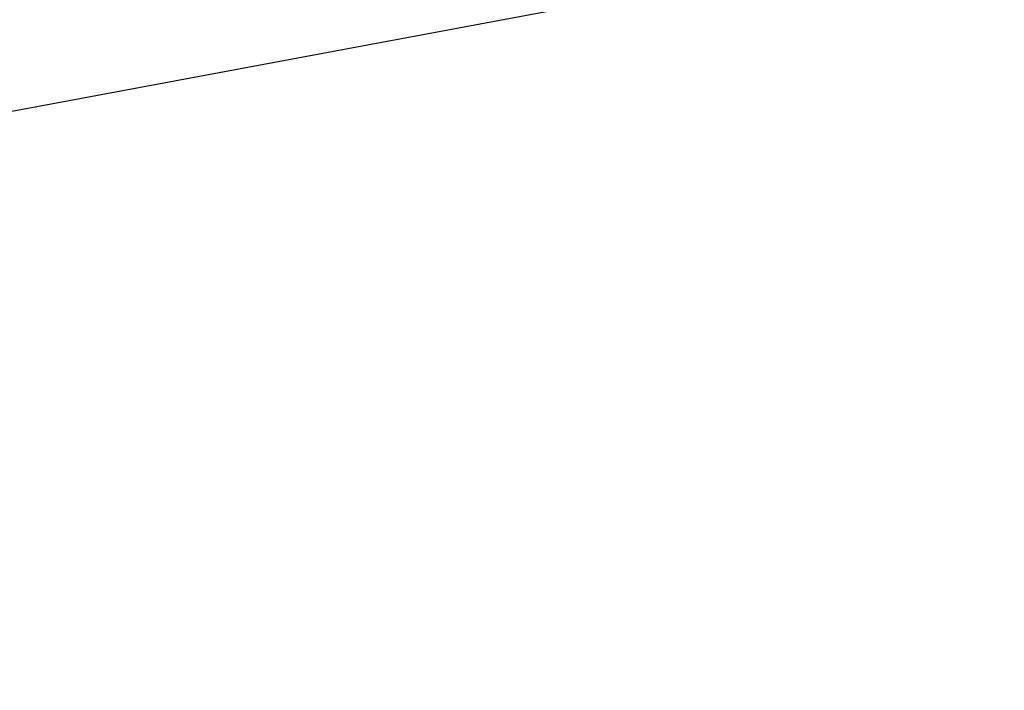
# Model space of a CAD drawing. Header units: millimetres. Extents: x -131 to 131, y -191 to 191.
# Tile 244 of 256: x -70.90678 to -70.89774, y -110.09788 to -110.09171. Entities that reach past the tile are written whole.
import ezdxf

# ---------------------------------------------------------------- set-up
doc = ezdxf.new("R2010")
doc.units = ezdxf.units.MM
doc.layers.get('0').update_dxf_attribs({"color": 8, "linetype": 'CONTINUOUS'})

# ---------------------------------------------------------------- blocks, each defined once
blk = doc.blocks.new('sgBrepBlock__142797360')
at = {"color": 0}
blk.add_polyline3d([(-70, -110, -3), (-70.6144415, -110.0378975, -3), (-71.2195686, -110.1510153, -3), (-71.8062083, -110.3376389, -3), (-72.3654678, -110.594939, -3), (-72.8888692, -110.9190154, -3), (-73.3684782, -111.3049554, -3), (-73.7970246, -111.7469085, -3), (-74.1680119, -112.2381751, -3), (-74.4758165, -112.7713082, -3), (-74.7157722, -113.338226, -3), (-74.8842416, -113.9303346, -3), (-74.9786709, -114.5386582, -3), (-74.9976286, -115.1539753, -3)], dxfattribs=at)
blk = doc.blocks.new('sgBrepBlock__164557488')
at = {"color": 0}
for points in [[(-70, -110, -1), (-70.6144415, -110.0378975, -1), (-71.2195686, -110.1510153, -1), (-71.8062083, -110.3376389, -1), (-72.3654678, -110.594939, -1), (-72.8888692, -110.9190154, -1), (-73.3684782, -111.3049554, -1)], [(-67.1111308, -110.9190154, -1), (-67.6345322, -110.594939, -1), (-68.1937917, -110.3376389, -1), (-68.7804314, -110.1510153, -1), (-70, -110, -1), (-70, -110, -3), (-70.6144415, -110.0378975, -3), (-71.2195686, -110.1510153, -3), (-71.8062083, -110.3376389, -3), (-72.3654678, -110.594939, -3), (-72.8888692, -110.9190154, -3), (-73.3684782, -111.3049554, -3)]]:
    blk.add_polyline3d(points, dxfattribs=at)
blk = doc.blocks.new('sgBrepBlock__164557744')
at = {"color": 0}
blk.add_polyline3d([(-70, -110, -1), (-70.6144415, -110.0378975, -1), (-71.2195686, -110.1510153, -1), (-71.8062083, -110.3376389, -1), (-72.3654678, -110.594939, -1), (-72.8888692, -110.9190154, -1), (-73.3684782, -111.3049554, -1)], dxfattribs=at)
blk = doc.blocks.new('sgBrepBlock_Viva$20base_142796336')
at = {"color": 0}
for name in ['sgBrepBlock__142797360', 'sgBrepBlock__164557488', 'sgBrepBlock__164557744']:
    blk.add_blockref(name, (0, 0), dxfattribs=at)

msp = doc.modelspace()

# ---------------------------------------------------------------- block references
at = {"color": 9}
msp.add_blockref('sgBrepBlock_Viva$20base_142796336', (0, 0), dxfattribs=at)

doc.saveas('drawing.dxf')
